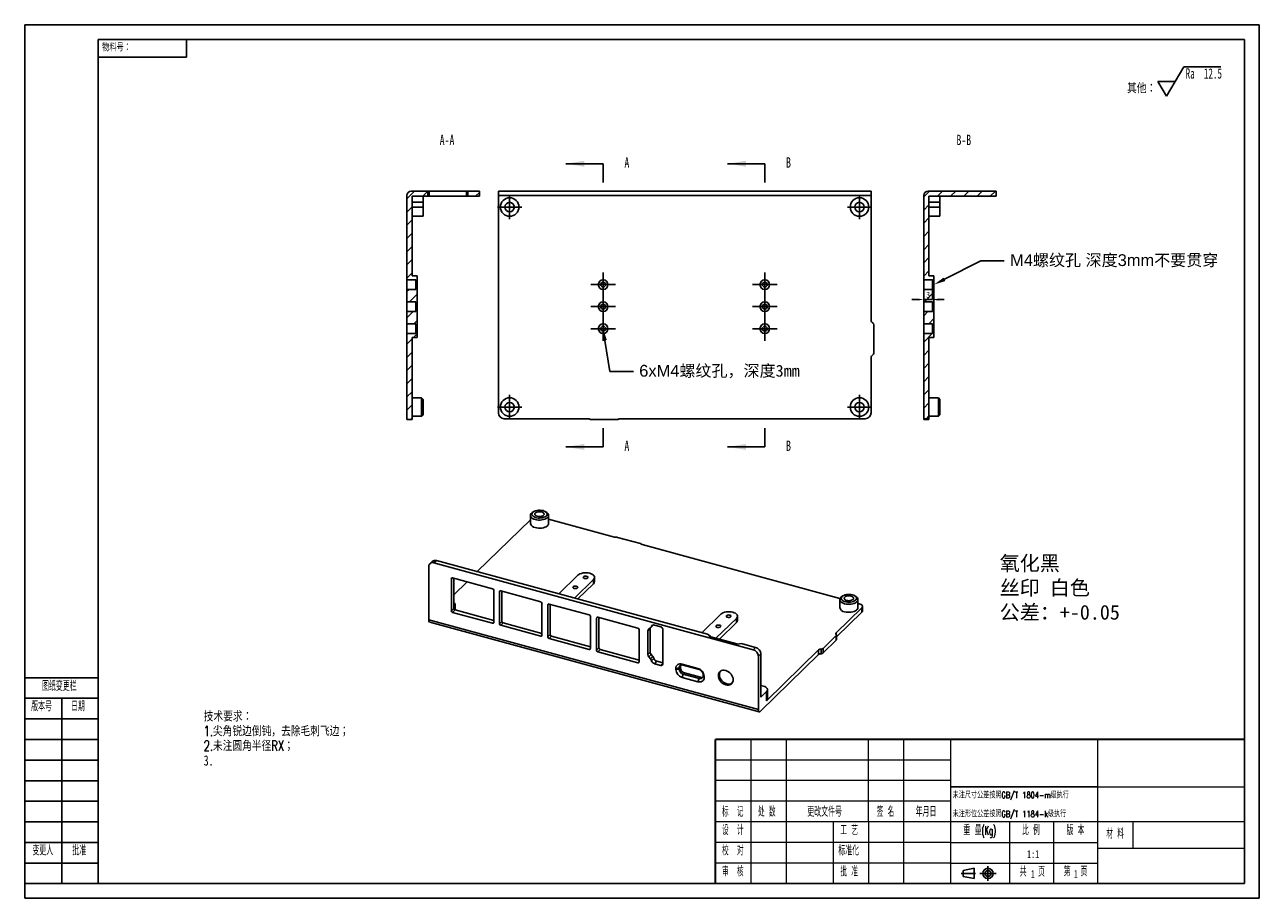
# Model space of a CAD drawing. Header units: millimetres. Extents: x 0 to 420, y 0 to 297.
import ezdxf
from ezdxf import colors
from ezdxf.entities.mleader import LeaderData, LeaderLine
from ezdxf.math import Vec2, Vec3

# ---------------------------------------------------------------- set-up
doc = ezdxf.new("R2010")
doc.units = ezdxf.units.MM
for name, color, linetype in [('10', 7, 'Continuous'), ('5', 7, 'Continuous'), ('9', 7, 'Continuous'), ('MARK', 7, 'Continuous'), ('尺寸', 5, 'Continuous')]:
    doc.layers.add(name, color=color, linetype=linetype)
for name, color, linetype, lineweight in [('SLD-0', 179, 'Continuous', 25), ('文字层', 3, 'Continuous', 25), ('标注层', 4, 'Continuous', 25)]:
    doc.layers.add(name, color=color, linetype=linetype, lineweight=lineweight)
doc.styles.add('SLDTEXTSTYLE0', font='TXT', dxfattribs={"width": 0.7, "bigfont": 'bigfont'})
doc.styles.add('SLDTEXTSTYLE1', font='TXT', dxfattribs={"width": 0.7})
doc.styles.add('SLDTEXTSTYLE2', font='TXT', dxfattribs={"width": 0.56, "bigfont": 'bigfont'})
doc.styles.add('SLDTEXTSTYLE3', font='TXT', dxfattribs={"width": 0.54, "bigfont": 'bigfont'})
doc.styles.add('SLDTEXTSTYLE4', font='TXT', dxfattribs={"width": 0.53, "bigfont": 'bigfont'})
doc.styles.add('SLDTEXTSTYLE5', font='TXT', dxfattribs={"width": 0.65})
doc.styles.get("Standard").update_dxf_attribs({"font": 'arial.ttf'})
doc.styles.add('黑体高度2mm', font='simhei.ttf', dxfattribs={"height": 2})
doc.styles.add('黑体高度5mm', font='simhei.ttf', dxfattribs={"height": 5})
doc.dimstyles.new('红色高度2mm', dxfattribs={"dimtxt": 2, "dimasz": 2, "dimexe": 0, "dimexo": 0, "dimtad": 1, "dimdec": 1, "dimtxsty": '黑体高度2mm', "dimcen": 2.5, "dimclrd": 1, "dimclre": 1, "dimclrt": 1, "dimadec": 0, "dimazin": 0, "dimtfac": 1, "dimtdec": 1, "dimtmove": 0, "dimatfit": 3, "dimfxl": 1, "dimarcsym": 0})
pattern_1 = [(45, (-1e-07, -0.015), (-2.245064, 2.245064), [])]

# ---------------------------------------------------------------- blocks, each defined once
blk = doc.blocks.new('SW_NOTE_0')
at = {"layer": '文字层', "color": 0, "char_height": 3.5, "attachment_point": 1}
for s, insert, style in [('技术要求：', (0, 4.51), 'SLDTEXTSTYLE0'), ('1.尖角锐边倒钝，去除毛刺飞边；', (0, -0.49), 'SLDTEXTSTYLE0'), ('2.未注圆角半径RX；', (0, -5.49), 'SLDTEXTSTYLE0'), ('3.', (0, -10.49), 'SLDTEXTSTYLE1')]:
    blk.add_mtext(s, dxfattribs=dict(at, insert=insert, style=style))
blk = doc.blocks.new('SW_SFSYMBOL_0')
at = {"layer": '标注层', "color": 0}
for p, q in [((-6.55, -5), (-0.65, 5)), ((-0.65, 5), (12.02, 5)), ((-6.55, -5), (-9.49, 0)), ((-3.6, 0), (-9.49, 0))]:
    blk.add_line(p, q, dxfattribs=at)
at = {"layer": '标注层', "color": 0, "char_height": 3.5, "attachment_point": 1}
for s, insert, style in [('Ra  12.5', (0, 4.51), 'SLDTEXTSTYLE5'), ('其他：', (-19.93, -0.49), 'SLDTEXTSTYLE0')]:
    blk.add_mtext(s, dxfattribs=dict(at, insert=insert, style=style))
blk = doc.blocks.new('SW_CENTERMARKSYMBOL_0')
at = {"layer": '尺寸', "color": 0}
for p, q in [((-2.5, 0), (-4.15, 0)), ((0, 0), (-2.5, 0)), ((0, 2.5), (0, 4.15)), ((0, 0), (0, 2.5)), ((0, 0), (0, -2.5)), ((0, 0), (2.5, 0)), ((2.5, 0), (4.15, 0)), ((0, -2.5), (0, -4.15))]:
    blk.add_line(p, q, dxfattribs=at)
blk = doc.blocks.new('SW_CENTERMARKSYMBOL_1')
at = {"layer": '尺寸', "color": 0}
for p, q in [((-2.5, 0), (-4.15, 0)), ((0, 0), (-2.5, 0)), ((0, 2.5), (0, 4.15)), ((0, 0), (0, 2.5)), ((0, 0), (0, -2.5)), ((0, 0), (2.5, 0)), ((2.5, 0), (4.15, 0)), ((0, -2.5), (0, -4.15))]:
    blk.add_line(p, q, dxfattribs=at)
blk = doc.blocks.new('SW_CENTERMARKSYMBOL_2')
at = {"layer": '尺寸', "color": 0}
for p, q in [((-2.5, 0), (-4.15, 0)), ((0, 0), (-2.5, 0)), ((0, 2.5), (0, 4.15)), ((0, 0), (0, 2.5)), ((0, 0), (0, -2.5)), ((0, 0), (2.5, 0)), ((2.5, 0), (4.15, 0)), ((0, -2.5), (0, -4.15))]:
    blk.add_line(p, q, dxfattribs=at)
blk = doc.blocks.new('SW_CENTERMARKSYMBOL_3')
at = {"layer": '尺寸', "color": 0}
for p, q in [((-2.5, 0), (-4.15, 0)), ((0, 0), (-2.5, 0)), ((0, 2.5), (0, 4.15)), ((0, 0), (0, 2.5)), ((0, 0), (0, -2.5)), ((0, 0), (2.5, 0)), ((2.5, 0), (4.15, 0)), ((0, -2.5), (0, -4.15))]:
    blk.add_line(p, q, dxfattribs=at)
blk = doc.blocks.new('SW_CENTERMARKSYMBOL_4')
at = {"layer": '尺寸', "color": 0}
for p, q in [((-2.5, 0), (-4.15, 0)), ((0, 0), (-2.5, 0)), ((0, 2.5), (0, 4.15)), ((0, 0), (0, 2.5)), ((0, 0), (0, -2.5)), ((0, 0), (2.5, 0)), ((2.5, 0), (4.15, 0)), ((0, -2.5), (0, -4.15))]:
    blk.add_line(p, q, dxfattribs=at)
blk = doc.blocks.new('SW_CENTERMARKSYMBOL_5')
at = {"layer": '尺寸', "color": 0}
for p, q in [((-2.5, 0), (-4.15, 0)), ((0, 0), (-2.5, 0)), ((0, 2.5), (0, 4.15)), ((0, 0), (0, 2.5)), ((0, 0), (0, -2.5)), ((0, 0), (2.5, 0)), ((2.5, 0), (4.15, 0)), ((0, -2.5), (0, -4.15))]:
    blk.add_line(p, q, dxfattribs=at)
blk = doc.blocks.new('SW_CENTERMARKSYMBOL_6')
at = {"layer": '尺寸', "color": 0}
for p, q in [((-2.5, 0), (-4.1, 0)), ((0, 0), (-2.5, 0)), ((0, 2.5), (0, 4.1)), ((0, 0), (0, 2.5)), ((0, 0), (0, -2.5)), ((0, 0), (2.5, 0)), ((2.5, 0), (4.1, 0)), ((0, -2.5), (0, -4.1))]:
    blk.add_line(p, q, dxfattribs=at)
blk = doc.blocks.new('SW_CENTERMARKSYMBOL_7')
at = {"layer": '尺寸', "color": 0}
for p, q in [((-2.5, 0), (-4.1, 0)), ((0, 0), (-2.5, 0)), ((0, 2.5), (0, 4.1)), ((0, 0), (0, 2.5)), ((0, 0), (0, -2.5)), ((0, 0), (2.5, 0)), ((2.5, 0), (4.1, 0)), ((0, -2.5), (0, -4.1))]:
    blk.add_line(p, q, dxfattribs=at)
blk = doc.blocks.new('SW_CENTERMARKSYMBOL_8')
at = {"layer": '尺寸', "color": 0}
for p, q in [((-2.5, 0), (-4.1, 0)), ((0, 0), (-2.5, 0)), ((0, 2.5), (0, 4.1)), ((0, 0), (0, 2.5)), ((0, 0), (0, -2.5)), ((0, 0), (2.5, 0)), ((2.5, 0), (4.1, 0)), ((0, -2.5), (0, -4.1))]:
    blk.add_line(p, q, dxfattribs=at)
blk = doc.blocks.new('SW_CENTERMARKSYMBOL_9')
at = {"layer": '尺寸', "color": 0}
for p, q in [((-2.5, 0), (-4.1, 0)), ((0, 0), (-2.5, 0)), ((0, 2.5), (0, 4.1)), ((0, 0), (0, 2.5)), ((0, 0), (0, -2.5)), ((0, 0), (2.5, 0)), ((2.5, 0), (4.1, 0)), ((0, -2.5), (0, -4.1))]:
    blk.add_line(p, q, dxfattribs=at)
blk = doc.blocks.new('*D21')
at = {"color": 1, "lineweight": -2, "transparency": 16777216}
for p, q in [((305.83, 208.63), (305.83, 203.55)), ((308.83, 208.63), (308.83, 203.55)), ((303.83, 203.55), (301.83, 203.55)), ((305.83, 203.55), (308.83, 203.55)), ((310.83, 203.55), (312.83, 203.55))]:
    blk.add_line(p, q, dxfattribs=at)
at = {"color": 1, "transparency": 16777216}
for points in [[(303.83, 203.88), (303.83, 203.21), (305.83, 203.55)], [(310.83, 203.88), (310.83, 203.21), (308.83, 203.55)]]:
    blk.add_solid(points, dxfattribs=at)
at = {"layer": 'Defpoints', "color": 0, "transparency": 16777216}
for p in [(305.83, 208.63), (308.83, 208.63), (308.83, 203.55)]:
    blk.add_point(p, dxfattribs=at)
at = {"color": 1, "transparency": 16777216, "insert": (307.33, 205.17), "char_height": 2, "attachment_point": 5, "style": '黑体高度2mm'}
blk.add_mtext('3', dxfattribs=at)

msp = doc.modelspace()

# ---------------------------------------------------------------- hatches: boundary and pattern name
at = {"layer": '尺寸', "linetype": 'Continuous', "lineweight": 18}
h = msp.add_hatch(dxfattribs=at)
h.set_pattern_fill('ANSI31', color=256, style=0)
h.set_pattern_definition(pattern_1)
edge = h.paths.add_edge_path(flags=0)
edge.add_line((131.83, 211.63), (131.83, 238.65))
edge.add_line((131.83, 238.65), (137.13, 238.65))
edge.add_line((137.13, 238.65), (137.13, 240.4))
edge.add_line((137.13, 240.4), (131.53, 240.4))
edge.add_arc((131.53, 238.9), 1.5, 90, 180)
edge.add_line((130.03, 238.9), (130.03, 210.28))
edge.add_line((130.03, 210.28), (133.03, 210.28))
edge.add_line((133.03, 210.28), (133.53, 209.45))
edge.add_line((133.53, 209.45), (133.53, 211.63))
edge.add_line((133.53, 211.63), (131.83, 211.63))
h = msp.add_hatch(dxfattribs=at)
h.set_pattern_fill('ANSI31', color=256, style=0)
h.set_pattern_definition(pattern_1)
h.paths.add_polyline_path([(150.78, 238.65), (154.68, 238.65), (154.68, 240.4), (150.78, 240.4)], flags=0)
h = msp.add_hatch(dxfattribs=at)
h.set_pattern_fill('ANSI31', color=256, style=0)
h.set_pattern_definition(pattern_1)
edge = h.paths.add_edge_path(flags=0)
edge.add_line((307.63, 211.63), (307.63, 238.65))
edge.add_line((307.63, 238.65), (330.48, 238.65))
edge.add_line((330.48, 238.65), (330.48, 240.4))
edge.add_line((330.48, 240.4), (307.33, 240.4))
edge.add_arc((307.33, 238.9), 1.5, 90, 180)
edge.add_line((305.83, 238.9), (305.83, 210.28))
edge.add_line((305.83, 210.28), (308.83, 210.28))
edge.add_line((308.83, 210.28), (309.33, 209.45))
edge.add_line((309.33, 209.45), (309.33, 211.63))
edge.add_line((309.33, 211.63), (307.63, 211.63))
h = msp.add_hatch(dxfattribs=at)
h.set_pattern_fill('ANSI31', color=256, style=0)
h.set_pattern_definition(pattern_1)
h.paths.add_polyline_path([(130.03, 206.98), (130.03, 202.78), (133.03, 202.78), (133.53, 201.95), (133.53, 207.81), (133.03, 206.98)], flags=0)
h = msp.add_hatch(dxfattribs=at)
h.set_pattern_fill('ANSI31', color=256, style=0)
h.set_pattern_definition(pattern_1)
h.paths.add_polyline_path([(309.33, 207.81), (308.83, 206.98), (305.83, 206.98), (305.83, 202.78), (308.83, 202.78), (309.33, 201.95)], flags=0)
h = msp.add_hatch(dxfattribs=at)
h.set_pattern_fill('ANSI31', color=256, style=0)
h.set_pattern_definition(pattern_1)
h.paths.add_polyline_path([(130.03, 199.48), (130.03, 195.28), (133.03, 195.28), (133.53, 194.45), (133.53, 200.31), (133.03, 199.48)], flags=0)
h = msp.add_hatch(dxfattribs=at)
h.set_pattern_fill('ANSI31', color=256, style=0)
h.set_pattern_definition(pattern_1)
h.paths.add_polyline_path([(309.33, 200.31), (308.83, 199.48), (305.83, 199.48), (305.83, 195.28), (308.83, 195.28), (309.33, 194.45)], flags=0)
h = msp.add_hatch(dxfattribs=at)
h.set_pattern_fill('ANSI31', color=256, style=0)
h.set_pattern_definition(pattern_1)
h.paths.add_polyline_path([(130.03, 162.76), (131.83, 162.76), (131.83, 190.63), (133.53, 190.63), (133.53, 192.81), (133.03, 191.98), (130.03, 191.98)], flags=0)
h = msp.add_hatch(dxfattribs=at)
h.set_pattern_fill('ANSI31', color=256, style=0)
h.set_pattern_definition(pattern_1)
h.paths.add_polyline_path([(305.83, 163.05), (307.63, 163.05), (307.63, 190.63), (309.33, 190.63), (309.33, 192.81), (308.83, 191.98), (305.83, 191.98)], flags=0)

# ---------------------------------------------------------------- linework, layer by layer
at = {"color": 7, "linetype": 'Continuous', "lineweight": 25}
for p, q in [((131.53, 240.4), (137.13, 240.4)), ((137.13, 238.65), (137.13, 240.4)), ((137.13, 240.4), (137.63, 240.4)), ((137.63, 240.4), (137.63, 238.65)), ((137.63, 240.4), (150.28, 240.4)), ((150.28, 238.65), (150.28, 240.4)), ((150.28, 240.4), (150.78, 240.4)), ((150.78, 238.65), (150.78, 240.4)), ((150.78, 240.4), (154.68, 240.4)), ((154.68, 240.4), (154.68, 238.65)), ((161.13, 238.9), (161.13, 240.4)), ((161.13, 240.4), (287.93, 240.4)), ((287.93, 240.4), (287.93, 238.9)), ((307.33, 240.4), (330.48, 240.4)), ((330.48, 240.4), (330.48, 238.65)), ((130.03, 210.28), (130.03, 238.9)), ((131.83, 238.65), (131.83, 211.63)), ((137.13, 238.65), (131.83, 238.65)), ((135.53, 236.65), (131.83, 236.65)), ((135.53, 236.65), (135.53, 238.65)), ((135.53, 236.65), (135.53, 235)), ((137.63, 238.65), (137.13, 238.65)), ((150.28, 238.65), (137.63, 238.65)), ((150.78, 238.65), (150.28, 238.65)), ((154.68, 238.65), (150.78, 238.65)), ((161.13, 238.9), (161.13, 165.05)), ((287.93, 238.9), (161.13, 238.9)), ((287.93, 196.52), (287.93, 238.9)), ((305.83, 210.28), (305.83, 238.9)), ((307.63, 238.65), (307.63, 211.63)), ((330.48, 238.65), (307.63, 238.65)), ((311.33, 236.65), (307.63, 236.65)), ((311.33, 236.65), (311.33, 238.65)), ((311.33, 236.65), (311.33, 235)), ((135.53, 235), (131.83, 235)), ((131.83, 231.9), (135.53, 231.9)), ((135.53, 231.9), (135.53, 235)), ((311.33, 235), (307.63, 235)), ((307.63, 231.9), (311.33, 231.9)), ((311.33, 231.9), (311.33, 235)), ((130.03, 210.28), (133.03, 210.28)), ((130.03, 210.28), (130.03, 206.98)), ((131.83, 211.63), (133.53, 211.63)), ((133.03, 210.28), (133.53, 209.45)), ((133.03, 210.28), (133.03, 206.98)), ((133.53, 211.63), (133.53, 209.45)), ((305.83, 210.28), (308.83, 210.28)), ((305.83, 210.28), (305.83, 206.98)), ((307.63, 211.63), (309.33, 211.63)), ((308.83, 210.28), (309.33, 209.45)), ((308.83, 210.28), (308.83, 206.98)), ((309.33, 211.63), (309.33, 209.45)), ((133.03, 206.98), (130.03, 206.98)), ((130.03, 202.78), (130.03, 206.98)), ((133.53, 207.81), (133.03, 206.98)), ((133.53, 207.81), (133.53, 209.45)), ((133.53, 207.81), (133.53, 201.95)), ((305.83, 202.78), (305.83, 206.98)), ((308.83, 206.98), (305.83, 206.98)), ((309.33, 207.81), (308.83, 206.98)), ((309.33, 207.81), (309.33, 209.45)), ((309.33, 207.81), (309.33, 201.95)), ((130.03, 202.78), (130.03, 199.48)), ((130.03, 202.78), (133.03, 202.78)), ((133.03, 202.78), (133.03, 199.48)), ((133.03, 202.78), (133.53, 201.95)), ((133.53, 200.31), (133.53, 201.95)), ((305.83, 202.78), (305.83, 199.48)), ((305.83, 202.78), (308.83, 202.78)), ((308.83, 202.78), (308.83, 199.48)), ((308.83, 202.78), (309.33, 201.95)), ((309.33, 200.31), (309.33, 201.95)), ((133.03, 199.48), (130.03, 199.48)), ((130.03, 195.28), (130.03, 199.48)), ((133.53, 200.31), (133.03, 199.48)), ((133.53, 200.31), (133.53, 194.45)), ((308.83, 199.48), (305.83, 199.48)), ((305.83, 195.28), (305.83, 199.48)), ((309.33, 200.31), (308.83, 199.48)), ((309.33, 200.31), (309.33, 194.45)), ((130.03, 195.28), (130.03, 191.98)), ((130.03, 195.28), (133.03, 195.28)), ((133.03, 195.28), (133.03, 191.98)), ((133.03, 195.28), (133.53, 194.45)), ((133.53, 192.81), (133.53, 194.45)), ((288.82, 185.36), (288.82, 194.94)), ((305.83, 195.28), (305.83, 191.98)), ((305.83, 195.28), (308.83, 195.28)), ((308.83, 195.28), (308.83, 191.98)), ((308.83, 195.28), (309.33, 194.45)), ((309.33, 192.81), (309.33, 194.45)), ((130.03, 162.76), (130.03, 191.98)), ((133.03, 191.98), (130.03, 191.98)), ((133.53, 190.63), (131.83, 190.63)), ((131.83, 190.63), (131.83, 162.76)), ((133.53, 192.81), (133.03, 191.98)), ((133.53, 192.81), (133.53, 190.63)), ((308.83, 191.98), (305.83, 191.98)), ((305.83, 163.05), (305.83, 191.98)), ((309.33, 190.63), (307.63, 190.63)), ((307.63, 190.63), (307.63, 163.05)), ((309.33, 192.81), (308.83, 191.98)), ((309.33, 192.81), (309.33, 190.63)), ((287.93, 165.05), (287.93, 183.84)), ((135.03, 170.1), (131.83, 170.1)), ((135.53, 169.6), (135.03, 170.1)), ((135.03, 170.1), (135.03, 163.9)), ((135.53, 164.4), (135.53, 169.6)), ((310.83, 170.1), (307.63, 170.1)), ((311.33, 169.6), (310.83, 170.1)), ((310.83, 170.1), (310.83, 163.9)), ((311.33, 164.4), (311.33, 169.6)), ((131.83, 163.9), (135.03, 163.9)), ((135.03, 163.9), (135.53, 164.4)), ((307.63, 163.9), (310.83, 163.9)), ((310.83, 163.9), (311.33, 164.4)), ((131.83, 162.76), (130.03, 162.76)), ((163.13, 163.05), (191.81, 163.05)), ((192.71, 162.76), (201.55, 162.76)), ((202.45, 163.05), (285.93, 163.05)), ((307.63, 163.05), (305.83, 163.05)), ((305.83, 162.89), (305.83, 163.05)), ((307.63, 162.89), (305.83, 162.89)), ((305.83, 162.76), (305.83, 162.89)), ((307.63, 162.76), (305.83, 162.76)), ((307.63, 163.05), (307.63, 162.89)), ((307.63, 162.89), (307.63, 162.76)), ((173.04, 131.4), (172.64, 131.13)), ((177.6, 131.13), (177.2, 131.4)), ((172.02, 128.65), (153.97, 111.04)), ((172.02, 130.17), (172.02, 127.43)), ((178.22, 127.43), (178.22, 130.17)), ((200.69, 122.78), (178.22, 128.89)), ((209.44, 120.57), (201.62, 122.69)), ((277.35, 101.94), (210.11, 120.22)), ((138.65, 114.54), (137.83, 113.74)), ((139.23, 114.02), (140.05, 114.82)), ((247.83, 84.51), (139.23, 114.02)), ((140.05, 114.82), (232.3, 89.75)), ((137.46, 94.66), (137.46, 112.79)), ((188.17, 109.83), (181.68, 103.51)), ((145.14, 97.76), (145.14, 108.65)), ((145.58, 108.96), (159.18, 105.26)), ((145.95, 108.85), (145.95, 98.56)), ((150.48, 107.62), (145.95, 103.21)), ((186.99, 102.06), (193.47, 108.39)), ((188.16, 101.75), (193.47, 106.94)), ((193.47, 108.39), (193.47, 106.94)), ((193.82, 107.66), (193.82, 109.11)), ((159.62, 104.71), (159.62, 93.82)), ((161.5, 93.36), (161.5, 104.2)), ((161.94, 104.51), (175.54, 100.81)), ((162.31, 104.41), (162.31, 94.15)), ((277.27, 101.57), (277.27, 98.82)), ((278.29, 102.8), (277.89, 102.53)), ((282.84, 102.53), (282.44, 102.8)), ((283.47, 98.82), (283.47, 101.57)), ((145.14, 97.76), (145.95, 98.56)), ((146.4, 98.01), (145.58, 97.21)), ((159.18, 93.52), (145.58, 97.21)), ((145.95, 98.71), (146.13, 98.88)), ((146.4, 98.01), (159.62, 94.41)), ((146.48, 97.99), (146.48, 99.63)), ((175.98, 100.26), (175.98, 89.42)), ((177.96, 88.84), (177.96, 99.73)), ((178.4, 100.04), (192, 96.34)), ((178.77, 99.93), (178.77, 89.64)), ((236.81, 96.61), (230.32, 90.29)), ((276, 90.21), (284.77, 98.76)), ((284.77, 97.22), (276.18, 88.84)), ((283.93, 100.16), (283.47, 100.28)), ((284.77, 98.76), (284.77, 97.22)), ((285, 97.7), (285, 99.24)), ((137.46, 94.66), (249.6, 64.18)), ((137.77, 93.9), (249.91, 63.42)), ((161.5, 93.36), (162.31, 94.15)), ((161.94, 92.81), (162.76, 93.61)), ((175.54, 89.11), (161.94, 92.81)), ((162.76, 93.61), (175.98, 90.01)), ((192.44, 95.79), (192.44, 84.9)), ((194.55, 84.33), (194.55, 95.22)), ((194.99, 95.53), (208.59, 91.83)), ((195.37, 95.42), (195.37, 85.13)), ((213, 92.07), (213.82, 92.87)), ((213.23, 92.45), (213.22, 92.41)), ((214.2, 92.88), (216.44, 92.27)), ((235.16, 88.39), (242.11, 95.17)), ((236.33, 88.07), (242.11, 93.72)), ((242.11, 95.17), (242.11, 93.72)), ((242.46, 94.44), (242.46, 95.89)), ((177.96, 88.84), (178.77, 89.64)), ((179.22, 89.09), (178.4, 88.29)), ((192, 84.6), (178.4, 88.29)), ((179.22, 89.09), (192.44, 85.49)), ((209.04, 91.28), (209.04, 80.4)), ((212.79, 91.78), (211.98, 90.98)), ((211.98, 82.87), (211.98, 90.98)), ((212.85, 91.95), (212.31, 91.62)), ((212.79, 91.78), (212.79, 83.67)), ((217.06, 91.5), (217.06, 79.59)), ((242.21, 86.47), (233.36, 88.88)), ((271.61, 84.94), (276.08, 89.3)), ((276, 89.79), (276, 90.21)), ((276.08, 89.3), (276.08, 87.76)), ((276.18, 87.96), (276.18, 89.5)), ((194.55, 84.33), (195.37, 85.13)), ((195.81, 84.58), (194.99, 83.78)), ((195.81, 84.58), (209.04, 80.99)), ((244.2, 86.51), (248.65, 85.3)), ((248.65, 85.3), (247.83, 84.51)), ((252.4, 67.17), (270.09, 84.43)), ((270.09, 84.43), (270.09, 82.89)), ((270.91, 84.71), (270.91, 83.16)), ((276.08, 87.76), (271.61, 83.39)), ((271.61, 83.39), (271.61, 84.94)), ((208.59, 80.09), (194.99, 83.78)), ((211.98, 82.87), (212.79, 83.67)), ((213.12, 82.85), (212.31, 82.05)), ((212.31, 82.05), (212.85, 81.42)), ((212.85, 81.42), (213.67, 82.22)), ((213.67, 82.22), (213.12, 82.85)), ((214.03, 81.56), (213.22, 80.76)), ((213.22, 80.76), (213.23, 80.71)), ((213.23, 80.71), (214.05, 81.51)), ((214.05, 81.51), (214.03, 81.56)), ((215.02, 80.56), (214.2, 79.76)), ((215.02, 80.56), (217.06, 80)), ((249.6, 82.31), (250.42, 83.11)), ((249.6, 64.18), (249.6, 82.31)), ((270.09, 82.89), (250.3, 63.58)), ((250.42, 83.11), (250.42, 68.41)), ((216.44, 79.15), (214.2, 79.76)), ((222.65, 78.31), (221.5, 78.12)), ((221.5, 77.74), (221.5, 78.12)), ((221.5, 77.74), (222.65, 77.92)), ((223.07, 78.72), (222.65, 78.31)), ((222.65, 77.92), (223.07, 78.33)), ((222.65, 77.92), (222.65, 78.31)), ((223.07, 78.72), (223.07, 78.33)), ((223.62, 79.6), (229.05, 78.13)), ((223.62, 79.6), (224.02, 79.26)), ((224.02, 76.22), (223.62, 75.1)), ((224.02, 79.26), (229.45, 77.79)), ((224.44, 76.63), (224.02, 76.22)), ((229.45, 74.74), (224.02, 76.22)), ((224.44, 76.63), (229.87, 75.15)), ((229.45, 77.79), (229.05, 78.13)), ((231.17, 75.49), (230.82, 76.08)), ((230.82, 76.08), (230.82, 75.7)), ((230.82, 75.7), (231.17, 75.11)), ((229.05, 73.63), (223.62, 75.1)), ((229.05, 73.63), (229.45, 74.74)), ((229.45, 74.74), (229.87, 75.15)), ((231.17, 75.49), (231.17, 75.11)), ((251.36, 72.09), (250.42, 72.34)), ((250.42, 68.41), (252.4, 70.35)), ((252.4, 70.35), (252.4, 67.17)), ((252.69, 67.77), (252.69, 70.95))]:
    msp.add_line(p, q, dxfattribs=at)
at = {"color": 8, "linetype": 'Continuous', "lineweight": 25}
for p, q in [((145.47, 108.97), (145.14, 108.65)), ((161.83, 104.53), (161.5, 104.2)), ((146.13, 98.88), (146.13, 98.17)), ((178.29, 100.05), (177.96, 99.73)), ((159.18, 93.52), (159.62, 93.95)), ((194.88, 95.54), (194.55, 95.22)), ((213.22, 92.41), (213.7, 92.89)), ((213.67, 92.87), (213.23, 92.45)), ((175.98, 89.54), (175.54, 89.11)), ((192, 84.6), (192.44, 85.03)), ((208.59, 80.09), (209.04, 80.52)), ((216.44, 79.15), (217.06, 79.76))]:
    msp.add_line(p, q, dxfattribs=at)
at = {"color": 7, "linetype": 'Continuous', "lineweight": 25, "flags": 128}
for points in [[(172.64, 131.13), (172.52, 131.04), (172.26, 130.78), (172.09, 130.5), (172.02, 130.21), (172.06, 129.91), (172.2, 129.63), (172.45, 129.36), (172.78, 129.12), (173.19, 128.92), (173.67, 128.76), (174.2, 128.65), (174.76, 128.59), (175.33, 128.58), (175.9, 128.63), (176.44, 128.73), (176.93, 128.87), (177.36, 129.07), (177.72, 129.3), (177.98, 129.56), (178.15, 129.84), (178.22, 130.13), (178.18, 130.43), (178.04, 130.71), (177.79, 130.98), (177.6, 131.13)], [(176.33, 131.78), (176.77, 131.63), (177.14, 131.44), (177.43, 131.21), (177.62, 130.96), (177.71, 130.7), (177.7, 130.42), (177.58, 130.16), (177.36, 129.92), (177.04, 129.7), (176.65, 129.52), (176.2, 129.38), (175.7, 129.29), (175.18, 129.26), (174.65, 129.28), (174.15, 129.36), (173.68, 129.48), (173.27, 129.66), (172.94, 129.87), (172.7, 130.11), (172.56, 130.37), (172.52, 130.64), (172.59, 130.91), (172.76, 131.16), (173.03, 131.4), (173.39, 131.6), (173.81, 131.76), (174.29, 131.87), (174.8, 131.93), (175.33, 131.93), (175.85, 131.89), (176.33, 131.78)], [(175.87, 131.33), (176.21, 131.2), (176.47, 131.04), (176.65, 130.84), (176.72, 130.63), (176.68, 130.42), (176.54, 130.22), (176.29, 130.04), (175.97, 129.9), (175.59, 129.81), (175.18, 129.78), (174.76, 129.8), (174.37, 129.87), (174.03, 130), (173.77, 130.16), (173.59, 130.36), (173.52, 130.57), (173.56, 130.78), (173.7, 130.98), (173.95, 131.16), (174.27, 131.3), (174.65, 131.39), (175.06, 131.42), (175.48, 131.4), (175.87, 131.33)], [(173.67, 126.02), (174.2, 125.9), (174.76, 125.84), (175.33, 125.84), (175.9, 125.88), (176.44, 125.98), (176.93, 126.13), (177.36, 126.32), (177.72, 126.56), (177.98, 126.82), (178.15, 127.1), (178.22, 127.39), (178.22, 127.43)], [(193.47, 108.39), (193.69, 108.67), (193.81, 108.97), (193.8, 109.27), (193.68, 109.57), (193.46, 109.85), (193.13, 110.1), (192.71, 110.31), (192.22, 110.48), (191.67, 110.59), (191.1, 110.65), (190.51, 110.65), (189.93, 110.59), (189.39, 110.47), (188.9, 110.3), (188.49, 110.09), (188.17, 109.83)], [(190.44, 108.74), (190.72, 108.7), (191.02, 108.71), (191.3, 108.77), (191.5, 108.88), (191.62, 109.03), (191.63, 109.18), (191.52, 109.33), (191.33, 109.44), (191.06, 109.52), (190.76, 109.53), (190.47, 109.5), (190.23, 109.4), (190.06, 109.28), (190, 109.12), (190.05, 108.97), (190.2, 108.84), (190.44, 108.74)], [(186.94, 105.32), (187.22, 105.28), (187.52, 105.29), (187.8, 105.36), (188, 105.47), (188.12, 105.61), (188.13, 105.77), (188.02, 105.91), (187.83, 106.03), (187.56, 106.1), (187.26, 106.12), (186.97, 106.08), (186.73, 105.99), (186.56, 105.86), (186.5, 105.71), (186.55, 105.55), (186.7, 105.42), (186.94, 105.32)], [(277.89, 102.53), (277.77, 102.44), (277.5, 102.18), (277.33, 101.9), (277.27, 101.61), (277.31, 101.31), (277.45, 101.03), (277.69, 100.76), (278.03, 100.52), (278.44, 100.32), (278.92, 100.16), (279.45, 100.04), (280.01, 99.98), (280.58, 99.97), (281.14, 100.02), (281.68, 100.12), (282.18, 100.27), (282.61, 100.46), (282.96, 100.7), (283.23, 100.96), (283.4, 101.24), (283.46, 101.53), (283.43, 101.82), (283.28, 102.11), (283.04, 102.38), (282.84, 102.53)], [(281.58, 103.18), (282.02, 103.03), (282.39, 102.84), (282.68, 102.61), (282.87, 102.36), (282.96, 102.09), (282.94, 101.82), (282.82, 101.56), (282.6, 101.31), (282.29, 101.09), (281.9, 100.91), (281.44, 100.78), (280.94, 100.69), (280.42, 100.66), (279.9, 100.68), (279.39, 100.75), (278.93, 100.88), (278.52, 101.05), (278.19, 101.26), (277.95, 101.5), (277.8, 101.77), (277.77, 102.04), (277.84, 102.3), (278.01, 102.56), (278.28, 102.79), (278.63, 102.99), (279.06, 103.15), (279.54, 103.27), (280.05, 103.33), (280.57, 103.33), (281.09, 103.28), (281.58, 103.18)], [(281.11, 102.72), (281.45, 102.6), (281.72, 102.43), (281.89, 102.24), (281.96, 102.03), (281.93, 101.81), (281.78, 101.61), (281.54, 101.44), (281.22, 101.3), (280.84, 101.21), (280.43, 101.17), (280.01, 101.19), (279.62, 101.27), (279.28, 101.39), (279.01, 101.56), (278.84, 101.75), (278.77, 101.96), (278.81, 102.18), (278.95, 102.38), (279.19, 102.56), (279.51, 102.69), (279.89, 102.78), (280.3, 102.82), (280.72, 102.8), (281.11, 102.72)], [(242.11, 95.17), (242.34, 95.45), (242.45, 95.75), (242.45, 96.05), (242.33, 96.35), (242.1, 96.63), (241.77, 96.88), (241.35, 97.09), (240.86, 97.26), (240.32, 97.37), (239.74, 97.43), (239.15, 97.43), (238.58, 97.37), (238.03, 97.25), (237.55, 97.08), (237.13, 96.87), (236.81, 96.61)], [(278.92, 97.41), (279.45, 97.3), (280.01, 97.24), (280.58, 97.23), (281.14, 97.28), (281.68, 97.38), (282.18, 97.53), (282.61, 97.72), (282.96, 97.95), (283.23, 98.21), (283.4, 98.49), (283.46, 98.79), (283.47, 98.82)], [(284.77, 98.76), (284.92, 98.95), (284.99, 99.15), (284.99, 99.35), (284.91, 99.55), (284.76, 99.73), (284.54, 99.9), (284.26, 100.04), (283.93, 100.16)], [(213.82, 92.87), (213.84, 92.89), (213.86, 92.91)], [(235.58, 92.1), (235.87, 92.06), (236.17, 92.07), (236.44, 92.14), (236.65, 92.25), (236.76, 92.39), (236.77, 92.54), (236.67, 92.69), (236.47, 92.81), (236.2, 92.88), (235.91, 92.9), (235.61, 92.86), (235.37, 92.77), (235.21, 92.64), (235.14, 92.49), (235.19, 92.33), (235.34, 92.2), (235.58, 92.1)], [(239.08, 95.52), (239.37, 95.48), (239.67, 95.49), (239.94, 95.55), (240.15, 95.66), (240.26, 95.81), (240.27, 95.96), (240.17, 96.11), (239.97, 96.22), (239.7, 96.3), (239.41, 96.31), (239.11, 96.28), (238.87, 96.18), (238.71, 96.05), (238.64, 95.9), (238.69, 95.75), (238.84, 95.62), (239.08, 95.52)], [(212.8, 91.92), (212.8, 91.88), (212.79, 91.78)], [(233.23, 88.92), (233.26, 88.97), (233.27, 89.13), (233.17, 89.27), (232.97, 89.39), (232.78, 89.45)], [(235.98, 75.69), (236.02, 76.15), (236.17, 76.57), (236.4, 76.93), (236.71, 77.21), (237.1, 77.41), (237.53, 77.52), (238, 77.53), (238.5, 77.45), (238.99, 77.27), (239.46, 77), (239.9, 76.65), (240.28, 76.25), (240.59, 75.79), (240.82, 75.3), (240.97, 74.81), (241.02, 74.32), (240.97, 73.85), (240.82, 73.44), (240.59, 73.08), (240.28, 72.79), (239.9, 72.59), (239.46, 72.48), (238.99, 72.47), (238.5, 72.56), (238, 72.74), (237.53, 73.01), (237.1, 73.35), (236.71, 73.76), (236.4, 74.22), (236.17, 74.7), (236.02, 75.2), (235.98, 75.69)], [(236.33, 76.03), (236.37, 75.54), (236.52, 75.04), (236.75, 74.56), (237.06, 74.1), (237.45, 73.69), (237.88, 73.35), (238.35, 73.08), (238.85, 72.9), (239.34, 72.81), (239.81, 72.83), (240.25, 72.93), (240.63, 73.13), (240.65, 73.15)], [(251.36, 72.09), (251.77, 71.95), (252.12, 71.77), (252.39, 71.56), (252.58, 71.33), (252.68, 71.08), (252.68, 70.83), (252.59, 70.58), (252.4, 70.35)], [(249.6, 64.18), (249.62, 63.95), (249.66, 63.74), (249.72, 63.58), (249.81, 63.47), (249.91, 63.42), (250.04, 63.42), (250.17, 63.47), (250.3, 63.58)]]:
    msp.add_lwpolyline(points, dxfattribs=at)
at = {"color": 7, "linetype": 'Continuous', "lineweight": 25}
for centre, radius in [((164.98, 235), 3.15), ((164.98, 235), 1.6), ((283.98, 235), 3.15), ((283.98, 235), 1.6), ((196.78, 208.63), 1.65), ((251.78, 208.63), 1.65), ((196.78, 208.63), 0.818), ((251.78, 208.63), 0.818), ((196.78, 201.13), 1.65), ((196.78, 201.13), 0.818), ((251.78, 201.13), 1.65), ((251.78, 201.13), 0.818), ((196.78, 193.63), 1.65), ((196.78, 193.63), 0.818), ((251.78, 193.63), 1.65), ((251.78, 193.63), 0.818), ((164.98, 167), 3.15), ((164.98, 167), 1.6), ((283.98, 167), 3.15), ((283.98, 167), 1.6)]:
    msp.add_circle(centre, radius, dxfattribs=at)
for centre, radius, start, end in [((131.53, 238.9), 1.5, 90, 180), ((307.33, 238.9), 1.5, 90, 180), ((288.93, 196.52), 1, 180, 238.915), ((287.98, 194.94), 0.84, 0, 58.915), ((287.98, 185.36), 0.84, 303.367, 0), ((289.08, 183.69), 1.16, 123.367, 172.4684), ((163.13, 165.05), 2, 180, 270), ((285.93, 165.05), 2, 270, 0), ((191.66, 161.9), 1.16, 58.2117, 82.4713), ((192.71, 163.6), 0.84, 238.2117, 270), ((201.55, 163.6), 0.84, 270, 301.7883), ((202.61, 161.9), 1.16, 97.5287, 121.7883), ((173.84, 127.89), 1.88, 194.1092, 264.8878), ((201.09, 124.92), 2.18, 259.4077, 272.1433), ((201.23, 121.22), 1.53, 75.2786, 92.3052), ((209.25, 119.75), 0.842, 51.0624, 76.5041), ((210.44, 121.21), 1.04, 230.2314, 251.1278), ((138.76, 112.81), 1.3, 68.8623, 180.9223), ((139.59, 113.46), 1.43, 71.5838, 131.3262), ((145.46, 108.65), 0.325, 68.8623, 180.9223), ((159.02, 104.67), 0.607, 3.3916, 74.3338), ((192.82, 107.69), 0.996, 310.6406, 357.9975), ((161.82, 104.21), 0.325, 68.8623, 180.9223), ((175.38, 100.23), 0.607, 3.3916, 74.3338), ((145.74, 97.8), 0.607, 183.3916, 254.3338), ((145.43, 99.63), 1.03, 312.8588, 59.2174), ((146.56, 98.59), 0.607, 183.3916, 254.3338), ((178.28, 99.73), 0.325, 68.8623, 180.9223), ((279.09, 99.28), 1.88, 194.1092, 264.8878), ((284.34, 97.72), 0.664, 310.6406, 357.9975), ((138.21, 94.52), 0.766, 169.3516, 234.3744), ((159.3, 93.82), 0.325, 248.8623, 0.9223), ((162.1, 93.39), 0.607, 183.3916, 254.3338), ((162.92, 94.19), 0.607, 183.3916, 254.3338), ((191.84, 95.75), 0.607, 3.3916, 74.3338), ((194.87, 95.22), 0.325, 68.8623, 180.9223), ((212.38, 92.7), 0.883, 301.7996, 340.8405), ((213.94, 92.17), 0.759, 69.4528, 157.9047), ((241.47, 94.47), 0.996, 310.6406, 357.9975), ((175.66, 89.42), 0.325, 248.8623, 0.9223), ((178.56, 88.88), 0.607, 183.3916, 254.3338), ((179.38, 89.67), 0.607, 183.3916, 254.3338), ((208.43, 91.25), 0.607, 3.3916, 74.3338), ((212.7, 91.01), 0.725, 122.9623, 182.2915), ((216.21, 91.45), 0.85, 3.3916, 74.3338), ((232.23, 89.13), 0.627, 17.4322, 83.9671), ((233.43, 89.5), 0.627, 197.4322, 263.9671), ((276.29, 90), 0.357, 143.7208, 232.7468), ((275.91, 89.5), 0.264, 309.8538, 52.074), ((192.12, 84.9), 0.325, 248.8623, 0.9223), ((195.15, 84.37), 0.607, 183.3916, 254.3338), ((195.97, 85.17), 0.607, 183.3916, 254.3338), ((242.67, 88.24), 1.83, 255.2537, 286.9927), ((243.74, 84.75), 1.83, 75.2537, 106.9927), ((247.18, 82.17), 2.43, 3.3916, 74.3338), ((248, 82.97), 2.43, 3.3916, 74.3338), ((270.88, 83.43), 1.28, 88.4236, 128.1986), ((270.94, 85.78), 1.08, 268.4236, 308.1986), ((275.89, 87.97), 0.285, 311.2056, 357.4325), ((208.71, 80.39), 0.325, 248.8623, 0.9223), ((213.26, 82.91), 1.28, 181.9278, 222.0741), ((214.07, 83.71), 1.28, 181.9278, 222.0741), ((211.48, 80.22), 1.82, 17.1815, 41.1268), ((214.61, 81.15), 1.44, 197.4485, 253.5873), ((212.29, 81.02), 1.82, 17.1815, 41.1268), ((215.43, 81.95), 1.44, 197.4485, 253.5873), ((270.88, 81.88), 1.28, 88.4236, 128.1986), ((270.94, 84.24), 1.08, 268.4236, 308.1986), ((216.61, 79.58), 0.455, 248.8623, 0.9223), ((223.06, 78.15), 1.56, 68.8623, 180.9223), ((224.41, 77.91), 2.91, 183.3916, 254.3338), ((223.65, 78.32), 1.01, 68.8623, 180.9223), ((224.52, 78.03), 1.88, 183.3916, 254.3338), ((224.14, 78.73), 1.07, 153.4718, 180.9956), ((224.94, 78.44), 1.88, 183.3916, 254.3338), ((228.26, 75.32), 2.91, 3.3916, 74.3338), ((228.94, 75.97), 1.88, 3.3916, 74.3338), ((229.81, 75.68), 1.01, 248.8623, 0.9223), ((238.23, 76.07), 1.91, 143.8254, 181.2968), ((229.61, 75.08), 1.56, 248.8623, 0.9223), ((230.22, 76.29), 1.19, 252.7275, 294.0379), ((251.86, 67.8), 0.83, 310.6406, 357.9975)]:
    msp.add_arc(centre, radius, start, end, dxfattribs=at)
at = {"layer": '5', "color": 7, "lineweight": 25}
for p, q in [((415, 291.98), (25, 291.98)), ((25, 291.98), (25, 5)), ((415, 5), (415, 291.98)), ((25, 5), (415, 5))]:
    msp.add_line(p, q, dxfattribs=at)
at = {"layer": '9', "color": 7}
for p, q in [((420, 296.98), (0, 296.98)), ((0, 296.98), (0, 0)), ((420, 148.48), (420, 296.98)), ((420, 0), (420, 148.48)), ((0, 0), (420, 0))]:
    msp.add_line(p, q, dxfattribs=at)
at = {"layer": 'SLD-0'}
for p, q in [((55, 285.98), (55, 291.98)), ((25, 285.98), (55, 285.98)), ((0, 74.98), (25, 74.98)), ((10, 74.98), (25, 74.98)), ((0, 67.98), (25, 67.98)), ((10, 67.98), (25, 67.98)), ((12.64, 67.98), (12.64, 4.98)), ((0, 60.98), (25, 60.98)), ((10, 60.98), (25, 60.98)), ((0, 53.98), (25, 53.98)), ((10, 53.98), (25, 53.98)), ((0, 46.98), (25, 46.98)), ((10, 46.98), (25, 46.98)), ((0, 39.98), (25, 39.98)), ((10, 39.98), (25, 39.98)), ((0, 32.98), (25, 32.98)), ((10, 32.98), (25, 32.98)), ((0, 25.98), (25, 25.98)), ((10, 25.98), (25, 25.98)), ((0, 18.98), (25, 18.98)), ((10, 18.98), (25, 18.98)), ((0, 11.98), (25, 11.98)), ((10, 11.98), (25, 11.98)), ((25, 4.98), (0, 4.98))]:
    msp.add_line(p, q, dxfattribs=at)
at = {"layer": 'SLD-0', "color": 179, "lineweight": 35}
for p in [(235, 5), (415, 53.99)]:
    msp.add_line(p, (235, 54), dxfattribs=at)
at = {"layer": 'SLD-0', "color": 179, "linetype": 'Continuous', "lineweight": 18}
for p, q in [((247, 53.99), (247, 4.99)), ((259, 53.99), (259, 25.99)), ((287, 25.99), (287, 53.99)), ((299, 53.99), (299, 25.99)), ((315, 53.99), (315, 4.99)), ((365, 53.99), (365, 4.99)), ((315, 46.99), (235, 46.99)), ((315, 39.99), (235, 39.99)), ((365, 37.86), (415, 37.86)), ((315, 32.99), (235, 32.99)), ((315, 25.99), (235, 25.99)), ((259, 25.99), (259, 4.99)), ((275, 25.99), (275, 4.99)), ((287, 25.99), (287, 4.99)), ((299, 25.99), (299, 4.99)), ((415, 25.99), (315, 25.99)), ((335, 25.99), (335, 4.99)), ((350, 25.99), (350, 4.99)), ((377, 25.99), (377, 16.99)), ((315, 18.99), (235, 18.99)), ((315, 18.99), (365, 18.99)), ((365, 16.99), (415, 16.99)), ((315, 11.99), (235, 11.99)), ((315, 11.99), (365, 11.99))]:
    msp.add_line(p, q, dxfattribs=at)
at = {"layer": 'SLD-0', "color": 179, "lineweight": 25}
for p, q in [((415, 53.99), (415, 5)), ((415, 5), (235, 5))]:
    msp.add_line(p, q, dxfattribs=at)
at = {"layer": '尺寸'}
for p, q in [((196.78, 249.72), (184.08, 249.72)), ((196.78, 249.72), (196.78, 243.37)), ((251.78, 249.72), (239.08, 249.72)), ((251.78, 249.72), (251.78, 243.37)), ((196.78, 153.45), (196.78, 159.8)), ((251.78, 153.45), (251.78, 159.8)), ((196.78, 153.45), (184.08, 153.45)), ((251.78, 153.45), (239.08, 153.45)), ((365, 37.86), (315, 37.86)), ((318.61, 8.45), (323.42, 8.45)), ((322.95, 10.2), (319.29, 9.45)), ((319.29, 9.45), (319.29, 7.45)), ((322.95, 6.7), (322.95, 10.2)), ((324.97, 8.45), (330.43, 8.45)), ((327.7, 10.96), (327.7, 5.91)), ((319.29, 7.45), (322.95, 6.7))]:
    msp.add_line(p, q, dxfattribs=at)
for radius in [1.75, 1]:
    msp.add_circle((327.7, 8.45), radius, dxfattribs=at)
for points in [[(184.08, 249.72), (190.43, 248.71), (190.43, 250.74)], [(239.08, 249.72), (245.43, 248.71), (245.43, 250.74)], [(184.08, 153.45), (190.43, 152.43), (190.43, 154.46)], [(239.08, 153.45), (245.43, 152.43), (245.43, 154.46)]]:
    msp.add_solid(points, dxfattribs=at)

# ---------------------------------------------------------------- block references
for name, p in [('SW_CENTERMARKSYMBOL_7', (164.98, 235)), ('SW_CENTERMARKSYMBOL_8', (283.98, 235)), ('SW_CENTERMARKSYMBOL_2', (196.78, 208.63)), ('SW_CENTERMARKSYMBOL_5', (251.78, 208.63)), ('SW_CENTERMARKSYMBOL_1', (196.78, 201.13)), ('SW_CENTERMARKSYMBOL_4', (251.78, 201.13)), ('SW_CENTERMARKSYMBOL_0', (196.78, 193.63)), ('SW_CENTERMARKSYMBOL_3', (251.78, 193.63)), ('SW_CENTERMARKSYMBOL_6', (164.98, 167)), ('SW_CENTERMARKSYMBOL_9', (283.98, 167))]:
    msp.add_blockref(name, p, dxfattribs=at)
at = {"layer": '文字层'}
msp.add_blockref('SW_NOTE_0', (60.9, 59.09), dxfattribs=at)
at = {"layer": '标注层'}
msp.add_blockref('SW_SFSYMBOL_0', (394.94, 277.65), dxfattribs=at)

# ---------------------------------------------------------------- texts
at = {"color": 3, "insert": (331.69, 116.41), "char_height": 5, "attachment_point": 1, "style": '黑体高度5mm'}
msp.add_mtext_dynamic_manual_height_columns('氧化黑\\P丝印 白色\\P公差：+-0.05', width=65.9061, gutter_width=5, heights=[0], dxfattribs=at)
at = {"layer": '10', "char_height": 3, "attachment_point": 1, "style": 'SLDTEXTSTYLE2'}
for s, insert in [('图纸变更栏', (5.9, 73.55)), ('版本号', (2.19, 66.64)), ('日期', (15.75, 66.64)), ('变更人', (2.64, 17.65)), ('批准', (16.22, 17.65))]:
    msp.add_mtext(s, dxfattribs=dict(at, insert=insert))
at = {"layer": 'MARK', "char_height": 3, "attachment_point": 1}
for s, insert, style in [('标  记', (237.23, 30.79), 'SLDTEXTSTYLE4'), ('处 数', (249.46, 30.79), 'SLDTEXTSTYLE3'), ('更改文件号', (266.25, 30.79), 'SLDTEXTSTYLE2'), ('签 名', (289.83, 30.79), 'SLDTEXTSTYLE3'), ('年月日', (303.08, 30.79), 'SLDTEXTSTYLE2'), ('设  计', (237.23, 24.54), 'SLDTEXTSTYLE4'), ('工 艺', (277.49, 24.54), 'SLDTEXTSTYLE3'), ('重 量(Kg)', (319.31, 24.54), 'SLDTEXTSTYLE2'), ('比 例', (339.32, 24.54), 'SLDTEXTSTYLE3'), ('版 本', (354.5, 24.54), 'SLDTEXTSTYLE3'), ('材 料', (367.98, 23.32), 'SLDTEXTSTYLE3'), ('校  对', (237.23, 17.62), 'SLDTEXTSTYLE4'), ('标准化', (276.8, 17.62), 'SLDTEXTSTYLE2'), ('审  核', (237.23, 10.47), 'SLDTEXTSTYLE4'), ('批 准', (277.49, 10.47), 'SLDTEXTSTYLE3'), ('共', (338.48, 10.41), 'SLDTEXTSTYLE2'), ('页', (344.73, 10.41), 'SLDTEXTSTYLE2'), ('第', (353.48, 10.51), 'SLDTEXTSTYLE2'), ('页', (359.16, 10.51), 'SLDTEXTSTYLE2')]:
    msp.add_mtext(s, dxfattribs=dict(at, insert=insert, style=style))
at = {"layer": '尺寸'}
for s, insert, char_height, attachment_point, style in [('物料号：', (26.35, 290.47), 2.5, 1, 'SLDTEXTSTYLE0'), ('A-A', (143.68, 259.56), 3.5, 2, 'SLDTEXTSTYLE1'), ('B-B', (319.48, 259.56), 3.5, 2, 'SLDTEXTSTYLE1'), ('A', (204.01, 251.89), 3.5, 1, 'SLDTEXTSTYLE1'), ('B', (259.01, 251.89), 3.5, 1, 'SLDTEXTSTYLE1'), ('A', (204.01, 155.61), 3.5, 1, 'SLDTEXTSTYLE1'), ('B', (259.01, 155.61), 3.5, 1, 'SLDTEXTSTYLE1'), ('未注尺寸公差按照GB/T 1804-m级执行', (315.69, 36.15), 2.1167, 1, 'SLDTEXTSTYLE0'), ('未注形位公差按照GB/T 1184-k级执行', (315.69, 29.75), 2.1167, 1, 'SLDTEXTSTYLE0'), ('1:1', (343.06, 16.34), 2.646, 2, 'SLDTEXTSTYLE1'), ('1', (342.25, 9.53), 2.65, 1, 'SLDTEXTSTYLE1'), ('1', (356.89, 9.62), 2.65, 1, 'SLDTEXTSTYLE1')]:
    msp.add_mtext(s, dxfattribs=dict(at, insert=insert, char_height=char_height, attachment_point=attachment_point, style=style))

# ---------------------------------------------------------------- dimensions: what is measured, and where the dimension line sits
at = {"color": 3}
dim = msp.add_linear_dim(base=(308.83, 203.55), p1=(305.83, 208.63), p2=(308.83, 208.63), dimstyle='红色高度2mm', dxfattribs=at)
dim.commit()
dim.dimension.update_dxf_attribs({"geometry": '*D21', "text_midpoint": (307.33, 205.17)})

# ---------------------------------------------------------------- leaders
ml = msp.add_multileader_mtext('Standard', dxfattribs=at)
ml.set_content('M4{\\fSimSun|b0|i0|c134|p2;螺纹孔} {\\fSimSun|b0|i0|c134|p2;深度}3mm{\\fSimSun|b0|i0|c134|p2;不要贯穿}', color=3)
ml.set_leader_properties()
ml.build(insert=Vec2(0, 0))
ctx = ml.context
ctx.base_point, ctx.plane_origin = Vec3(333.23, 216.67), Vec3(309.33, 208.63)
notes = []
notes.append((ctx, [(0, (1, 1, 0), (325.23, 216.67), (1, 0), 8, [(0, [(309.33, 208.63)], 0, [])])]))
ctx.mtext.insert, ctx.mtext.flow_direction = Vec3(335.23, 218.95), 5
ml = msp.add_multileader_mtext('Standard', dxfattribs=at)
ml.set_content('6xM4{\\fSimSun|b0|i0|c134|p2;螺纹孔，深度3mm} ', color=3)
ml.set_leader_properties()
ml.build(insert=Vec2(0, 0))
ctx = ml.context
ctx.base_point, ctx.plane_origin = Vec3(207.06, 179.06), Vec3(196.78, 193.63)
notes.append((ctx, [(0, (1, 1, 0), (199.06, 179.06), (1, 0), 8, [(0, [(196.78, 193.63)], 0, [])])]))
ctx.mtext.insert, ctx.mtext.flow_direction = Vec3(209.06, 181.34), 5
for ctx, leaders in notes:
    for number, flags, end, landing, length, lines in leaders:
        leader = LeaderData()
        leader.index, (leader.has_last_leader_line, leader.has_dogleg_vector, leader.attachment_direction) = number, flags
        leader.last_leader_point, leader.dogleg_vector, leader.dogleg_length = Vec3(end), Vec3(landing), length
        for number, points, colour, breaks in lines:
            line = LeaderLine()
            line.index, line.vertices, line.color, line.breaks = number, Vec3.list(points), colors.encode_raw_color(colour), breaks
            leader.lines.append(line)
        ctx.leaders.append(leader)

doc.saveas('drawing.dxf')
